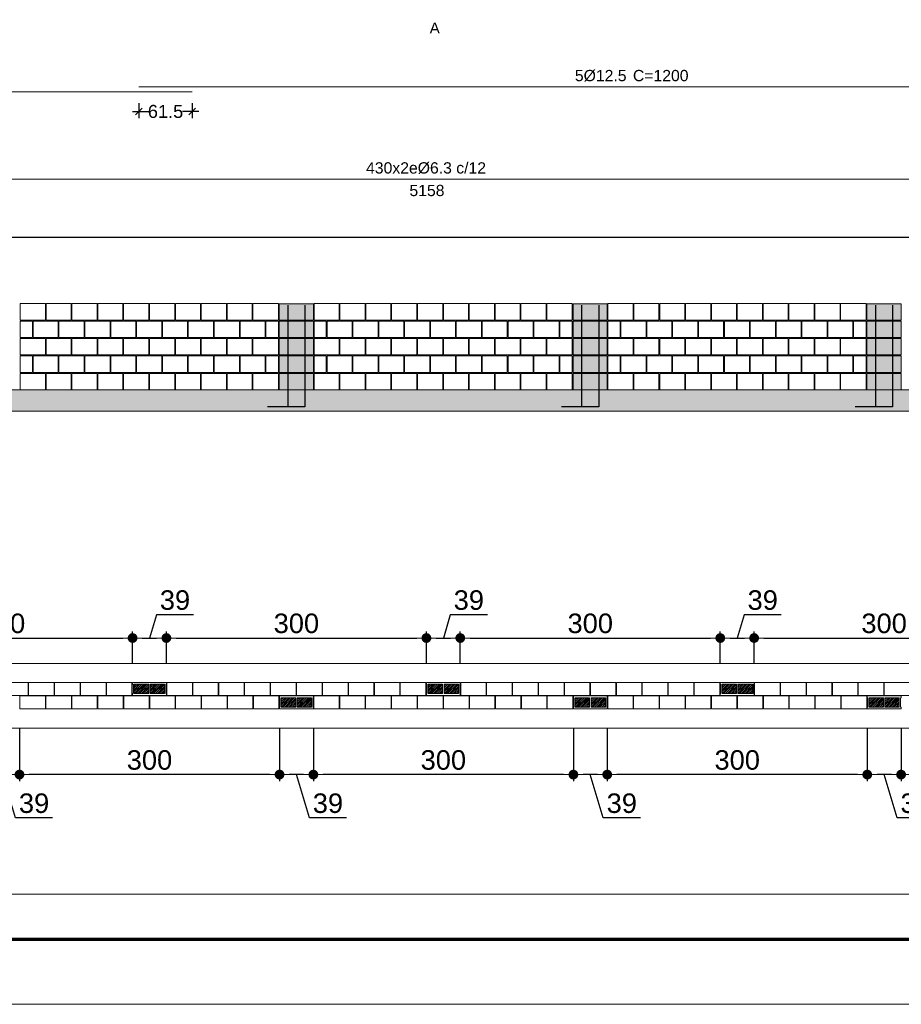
# Model space of a CAD drawing. Header units: millimetres. Extents: x 83 to 471, y -739 to 93.
# Tile 6 of 185: x 141 to 155, y -734 to -719. Entities that reach past the tile are written whole.
import ezdxf
from ezdxf.enums import TextEntityAlignment as Align

# ---------------------------------------------------------------- set-up
doc = ezdxf.new("R2010")
doc.units = ezdxf.units.MM
for name, color, linetype, lineweight in [('.', 7, 'Continuous', 5), ('__MAGNUS.Cota', 30, 'Continuous', 9), ('__MAGNUS.Margem', 7, 'Continuous', 70), ('__MAGNUS.Selo', 7, 'Continuous', 30), ('ALVEOLOS', 7, 'Continuous', 9), ('ARM_LONGITUDINAL_Ø12_5', 7, 'Continuous', 9), ('COTAS', 250, 'Continuous', 5), ('ELE_ARM_TRANS_TXT_EST', 7, 'Continuous', 9), ('ELE_COT_COT_ARM', 7, 'Continuous', 9), ('ELE_COT_COT_EST', 7, 'Continuous', 9), ('ELE_COT_TEXTOS_ESTRIBOS', 7, 'Continuous', 9), ('ELE_REF_MARCAS_PLANTA', 7, 'Continuous', 9), ('MEIA_PECA', 7, 'Continuous', 0), ('PECA_COMPLETA', 7, 'Continuous', 0), ('PECA_DE_PREENCHIMENTO', 7, 'Continuous', 0), ('POR_ARM_LONG_ARM_TEXTOS', 7, 'Continuous', 9), ('POR_ARM_LONG_TXT_COMP', 7, 'Continuous', 9), ('PREEN_ALVEOLOS', 7, 'Continuous', 9), ('ROTULOS_VERTICAIS', 7, 'Continuous', 9), ('VIG_FACES', 186, 'Continuous', 9)]:
    doc.layers.add(name, color=color, linetype=linetype, lineweight=lineweight)
doc.styles.add('Arial', font='arial.ttf')
doc.styles.add('Arial Narrow', font='ARIALN.TTF')
doc.dimstyles.new('Copy of UM_75.000000', dxfattribs={"dimtxt": 0.3, "dimasz": 0.15, "dimexe": 0.1, "dimexo": 0.3, "dimgap": 0.07, "dimtad": 1, "dimdec": 0, "dimlfac": 75, "dimzin": 0, "dimdsep": 46, "dimtxsty": 'Arial', "dimblk": 'DOT', "dimcen": 0.09, "dimdle": 0.1, "dimclrd": 30, "dimclre": 30, "dimclrt": 7, "dimadec": 1, "dimazin": 2, "dimtfac": 1, "dimtdec": 0, "dimtofl": 0, "dimtmove": 0, "dimatfit": 3, "dimldrblk": 'DOT', "dimfxl": 1, "dimtolj": 1, "dimarcsym": 0})
doc.dimstyles.new('cype_oblique', dxfattribs={"dimtxt": 0.2, "dimasz": 0.1, "dimexe": 0.1, "dimexo": 0.1, "dimgap": 0, "dimtad": 0, "dimdec": 0, "dimlfac": 30, "dimzin": 0, "dimdsep": 46, "dimtxsty": 'Arial', "dimblk1": 'OBLIQUE', "dimblk2": 'OBLIQUE', "dimsah": 1, "dimcen": 0.09, "dimdle": 0.1, "dimadec": 0, "dimazin": 0, "dimtfac": 1, "dimtdec": 0, "dimtofl": 0, "dimtmove": 2, "dimatfit": 3, "dimfxl": 1, "dimtolj": 1, "dimtzin": 0, "dimarcsym": 0})

# ---------------------------------------------------------------- blocks, each defined once
blk = doc.blocks.new('*U1867')
at = {"layer": '__MAGNUS.Margem', "linetype": 'Continuous'}
blk.add_line((-980.92, -2.28), (173.08, -2.28), dxfattribs=at)
at = {"layer": '__MAGNUS.Margem', "lineweight": 9}
blk.add_line((-1005.92, -12.28), (183.08, -12.28), dxfattribs=at)
at = {"layer": '__MAGNUS.Selo', "style": 'Arial Narrow', "width": 1}
for tag, height, p in [('PROPRIETÁRIO', 3.4, (17.21, 48.91)), ('EDIFICAÇÃORESIDENCIAL', 3.4, (17.21, 40.61)), ('ESTRUTURAL', 3.4, (17.8, 20.69)), ('ANTEPROJETO', 2.43, (111.69, 13.5)), ('ARQ01/01', 5.5, (139.44, 9.5)), ('INDICADA', 2.43, (111.53, 8))]:
    blk.add_attdef(tag, text='', height=height, dxfattribs=at).set_placement(p, align=Align.MIDDLE_LEFT)
at = {"layer": '__MAGNUS.Selo', "lineweight": 30, "flags": 104}
for tag, p in [('ENDEREÇODAOBRA', (17.21, 33.54)), ('ENDEREÇODAOBRA', (17.21, 27.87)), ('TÍTULO', (17.21, 10.8))]:
    blk.add_attdef(tag, text='', height=3.4, dxfattribs=at).set_placement(p, align=Align.MIDDLE_LEFT)
blk = doc.blocks.new('blocoss50')
at = {"layer": 'MEIA_PECA'}
for points in [[(-0.467, -0.268), (-0.467, -0.521), (-0.274, -0.521), (-0.274, -0.268), (-0.467, -0.268)], [(-0.467, -0.804), (-0.467, -1.057), (-0.274, -1.057), (-0.274, -0.804), (-0.467, -0.804)]]:
    blk.add_lwpolyline(points, close=True, dxfattribs=at)
at = {"layer": 'PECA_COMPLETA'}
for points in [[(-4.243, 0), (-4.243, -0.253), (-3.857, -0.253), (-3.857, 0), (-4.243, 0)], [(-3.846, 0), (-3.846, -0.253), (-3.459, -0.253), (-3.459, 0), (-3.846, 0)], [(-3.448, 0), (-3.448, -0.253), (-3.062, -0.253), (-3.062, 0), (-3.448, 0)], [(-3.051, 0), (-3.051, -0.253), (-2.664, -0.253), (-2.664, 0), (-3.051, 0)], [(-2.653, 0), (-2.653, -0.253), (-2.266, -0.253), (-2.266, 0), (-2.653, 0)], [(-2.256, 0), (-2.256, -0.253), (-1.869, -0.253), (-1.869, 0), (-2.256, 0)], [(-1.858, 0), (-1.858, -0.253), (-1.471, -0.253), (-1.471, 0), (-1.858, 0)], [(-1.461, 0), (-1.461, -0.253), (-1.074, -0.253), (-1.074, 0), (-1.461, 0)], [(-1.063, 0), (-1.063, -0.253), (-0.676, -0.253), (-0.676, 0), (-1.063, 0)], [(-0.666, 0), (-0.666, -0.253), (-0.274, -0.253), (-0.274, 0), (-0.666, 0)], [(-4.243, -0.268), (-4.243, -0.521), (-4.055, -0.521), (-4.055, -0.268)], [(-4.044, -0.268), (-4.044, -0.521), (-3.658, -0.521), (-3.658, -0.268), (-4.044, -0.268)], [(-3.647, -0.268), (-3.647, -0.521), (-3.26, -0.521), (-3.26, -0.268), (-3.647, -0.268)], [(-3.249, -0.268), (-3.249, -0.521), (-2.863, -0.521), (-2.863, -0.268), (-3.249, -0.268)], [(-2.852, -0.268), (-2.852, -0.521), (-2.465, -0.521), (-2.465, -0.268), (-2.852, -0.268)], [(-2.454, -0.268), (-2.454, -0.521), (-2.068, -0.521), (-2.068, -0.268), (-2.454, -0.268)], [(-2.057, -0.268), (-2.057, -0.521), (-1.67, -0.521), (-1.67, -0.268), (-2.057, -0.268)], [(-1.659, -0.268), (-1.659, -0.521), (-1.273, -0.521), (-1.273, -0.268), (-1.659, -0.268)], [(-1.262, -0.268), (-1.262, -0.521), (-0.875, -0.521), (-0.875, -0.268), (-1.262, -0.268)], [(-0.864, -0.268), (-0.864, -0.521), (-0.478, -0.521), (-0.478, -0.268), (-0.864, -0.268)], [(-4.243, -0.536), (-4.243, -0.789), (-3.857, -0.789), (-3.857, -0.536), (-4.243, -0.536)], [(-3.846, -0.536), (-3.846, -0.789), (-3.459, -0.789), (-3.459, -0.536), (-3.846, -0.536)], [(-3.448, -0.536), (-3.448, -0.789), (-3.062, -0.789), (-3.062, -0.536), (-3.448, -0.536)], [(-3.051, -0.536), (-3.051, -0.789), (-2.664, -0.789), (-2.664, -0.536), (-3.051, -0.536)], [(-2.653, -0.536), (-2.653, -0.789), (-2.266, -0.789), (-2.266, -0.536), (-2.653, -0.536)], [(-2.256, -0.536), (-2.256, -0.789), (-1.869, -0.789), (-1.869, -0.536), (-2.256, -0.536)], [(-1.858, -0.536), (-1.858, -0.789), (-1.471, -0.789), (-1.471, -0.536), (-1.858, -0.536)], [(-1.461, -0.536), (-1.461, -0.789), (-1.074, -0.789), (-1.074, -0.536), (-1.461, -0.536)], [(-1.063, -0.536), (-1.063, -0.789), (-0.676, -0.789), (-0.676, -0.536), (-1.063, -0.536)], [(-0.666, -0.536), (-0.666, -0.789), (-0.274, -0.789), (-0.274, -0.536), (-0.666, -0.536)], [(-4.243, -0.804), (-4.243, -1.057), (-4.055, -1.057), (-4.055, -0.804)], [(-4.044, -0.804), (-4.044, -1.057), (-3.658, -1.057), (-3.658, -0.804), (-4.044, -0.804)], [(-3.647, -0.804), (-3.647, -1.057), (-3.26, -1.057), (-3.26, -0.804), (-3.647, -0.804)], [(-3.249, -0.804), (-3.249, -1.057), (-2.863, -1.057), (-2.863, -0.804), (-3.249, -0.804)], [(-2.852, -0.804), (-2.852, -1.057), (-2.465, -1.057), (-2.465, -0.804), (-2.852, -0.804)], [(-2.454, -0.804), (-2.454, -1.057), (-2.068, -1.057), (-2.068, -0.804), (-2.454, -0.804)], [(-2.057, -0.804), (-2.057, -1.057), (-1.67, -1.057), (-1.67, -0.804), (-2.057, -0.804)], [(-1.659, -0.804), (-1.659, -1.057), (-1.273, -1.057), (-1.273, -0.804), (-1.659, -0.804)], [(-1.262, -0.804), (-1.262, -1.057), (-0.875, -1.057), (-0.875, -0.804), (-1.262, -0.804)], [(-0.864, -0.804), (-0.864, -1.057), (-0.478, -1.057), (-0.478, -0.804), (-0.864, -0.804)], [(-4.243, -1.072), (-4.243, -1.325), (-3.857, -1.325), (-3.857, -1.072), (-4.243, -1.072)], [(-3.846, -1.072), (-3.846, -1.325), (-3.459, -1.325), (-3.459, -1.072), (-3.846, -1.072)], [(-3.448, -1.072), (-3.448, -1.325), (-3.062, -1.325), (-3.062, -1.072), (-3.448, -1.072)], [(-3.051, -1.072), (-3.051, -1.325), (-2.664, -1.325), (-2.664, -1.072), (-3.051, -1.072)], [(-2.653, -1.072), (-2.653, -1.325), (-2.266, -1.325), (-2.266, -1.072), (-2.653, -1.072)], [(-2.256, -1.072), (-2.256, -1.325), (-1.869, -1.325), (-1.869, -1.072), (-2.256, -1.072)], [(-1.858, -1.072), (-1.858, -1.325), (-1.471, -1.325), (-1.471, -1.072), (-1.858, -1.072)], [(-1.461, -1.072), (-1.461, -1.325), (-1.074, -1.325), (-1.074, -1.072), (-1.461, -1.072)], [(-1.063, -1.072), (-1.063, -1.325), (-0.676, -1.325), (-0.676, -1.072), (-1.063, -1.072)], [(-0.666, -1.072), (-0.666, -1.325), (-0.274, -1.325), (-0.274, -1.072), (-0.666, -1.072)]]:
    blk.add_lwpolyline(points, close=True, dxfattribs=at)
blk = doc.blocks.new('prumada')
at = {"layer": '.'}
h = blk.add_hatch(dxfattribs=at)
h.set_pattern_fill('ANSI31', color=256)
h.paths.add_polyline_path([(-0.525, 0.789), (-0.525, 0.536), (0, 0.536), (0, 0.789), (-0.525, 0.789), (-0.525, 0.789)])
h.paths.add_polyline_path([(-0.525, 1.057), (-0.525, 0.804), (0, 0.804), (0, 1.057), (-0.525, 1.057), (-0.525, 1.057)])
h.paths.add_polyline_path([(-0.525, 0.521), (-0.525, 0.268), (0, 0.268), (0, 0.521), (-0.525, 0.521), (-0.525, 0.521)])
h.paths.add_polyline_path([(-0.525, 0.253), (-0.525, 0), (0, 0), (0, 0.253), (-0.525, 0.253), (-0.525, 0.253)])
h.paths.add_polyline_path([(-0.525, 1.325), (-0.525, 1.072), (0, 1.072), (0, 1.325), (-0.525, 1.325), (-0.525, 1.325)])
h = blk.add_hatch(color=254, dxfattribs=at)
h.dxf.hatch_style = 1
h.paths.add_polyline_path([(-0.525, 0.789), (-0.525, 0.536), (0, 0.536), (0, 0.789), (-0.525, 0.789), (-0.525, 0.789)])
h.paths.add_polyline_path([(-0.525, 1.057), (-0.525, 0.804), (0, 0.804), (0, 1.057), (-0.525, 1.057), (-0.525, 1.057)])
h.paths.add_polyline_path([(-0.525, 0.521), (-0.525, 0.268), (0, 0.268), (0, 0.521), (-0.525, 0.521), (-0.525, 0.521)])
h.paths.add_polyline_path([(-0.525, 0.253), (-0.525, 0), (0, 0), (0, 0.253), (-0.525, 0.253), (-0.525, 0.253)])
h.paths.add_polyline_path([(-0.525, 1.325), (-0.525, 1.072), (0, 1.072), (0, 1.325), (-0.525, 1.325), (-0.525, 1.325)])
for points in [[(-0.394, 1.3), (-0.394, -0.26), (-0.705, -0.26)], [(-0.131, 1.3), (-0.131, -0.26), (-0.442, -0.26)]]:
    blk.add_lwpolyline(points)
at = {"layer": 'PECA_COMPLETA'}
for points in [[(-0.525, 1.325), (-0.525, 1.072), (0, 1.072), (0, 1.325), (-0.525, 1.325)], [(-0.525, 1.057), (-0.525, 0.804), (0, 0.804), (0, 1.057), (-0.525, 1.057)], [(-0.525, 0.789), (-0.525, 0.536), (0, 0.536), (0, 0.789), (-0.525, 0.789)], [(-0.525, 0.521), (-0.525, 0.268), (0, 0.268), (0, 0.521), (-0.525, 0.521)], [(-0.525, 0.253), (-0.525, 0), (0, 0), (0, 0.253), (-0.525, 0.253)]]:
    blk.add_lwpolyline(points, close=True, dxfattribs=at)
blk = doc.blocks.new('bloco 8 furos')
at = {"layer": 'PECA_COMPLETA'}
blk.add_lwpolyline([(0, 0.1), (0.392, 0.1), (0.392, -0.1), (0, -0.1)], close=True, dxfattribs=at)
blk = doc.blocks.new('*U4020')
blk.add_blockref('bloco 8 furos', (-0.196, 0))
blk = doc.blocks.new('*U4019')
at = {"color": 0, "linetype": 'ByBlock', "lineweight": -2, "transparency": 16777216}
for p in [(-3.589, 0), (-3.19, 0), (-2.792, 0), (-2.393, 0), (-1.994, 0), (-1.595, 0), (-1.196, 0), (-0.798, 0), (-0.399, 0), (0, 0)]:
    blk.add_blockref('*U4020', p, dxfattribs=at)
blk = doc.blocks.new('ghghghhfghfgh')
at = {"layer": 'ROTULOS_VERTICAIS'}
h = blk.add_hatch(color=256, dxfattribs=at)
edge = h.paths.add_edge_path(flags=0)
edge.add_arc((-0.438, -0.1), 0.0133, 0, 360)
h = blk.add_hatch(color=256, dxfattribs=at)
edge = h.paths.add_edge_path(flags=0)
edge.add_arc((-0.326, -0.1), 0.0133, 0, 360)
h = blk.add_hatch(color=256, dxfattribs=at)
edge = h.paths.add_edge_path(flags=0)
edge.add_arc((-0.194, -0.1), 0.0133, 0, 360)
h = blk.add_hatch(color=256, dxfattribs=at)
edge = h.paths.add_edge_path(flags=0)
edge.add_arc((-0.082, -0.1), 0.0133, 0, 360)
at = {"layer": 'ALVEOLOS'}
for p, q in [((-0.52, 0), (0, 0)), ((0, -0.2), (-0.52, -0.2))]:
    blk.add_line(p, q, dxfattribs=at)
for points in [[(-0.52, 0), (-0.52, -0.027), (-0.513, -0.027), (-0.513, -0.173)], [(0, 0), (0, -0.027), (-0.007, -0.027), (-0.007, -0.173)], [(-0.52, -0.2), (-0.52, -0.173), (-0.513, -0.173)], [(0, -0.2), (0, -0.173), (-0.007, -0.173)]]:
    blk.add_lwpolyline(points, dxfattribs=at)
for points in [[(-0.493, -0.173), (-0.271, -0.173), (-0.271, -0.027), (-0.493, -0.027)], [(-0.249, -0.173), (-0.027, -0.173), (-0.027, -0.027), (-0.249, -0.027)]]:
    blk.add_lwpolyline(points, close=True, dxfattribs=at)
at = {"layer": 'PREEN_ALVEOLOS'}
for p, q in [((-0.493, -0.142), (-0.378, -0.027)), ((-0.493, -0.086), (-0.434, -0.027)), ((-0.493, -0.029), (-0.491, -0.027)), ((-0.493, -0.057), (-0.463, -0.027)), ((-0.493, -0.114), (-0.406, -0.027)), ((-0.493, -0.171), (-0.349, -0.027)), ((-0.468, -0.173), (-0.321, -0.027)), ((-0.44, -0.173), (-0.293, -0.027)), ((-0.411, -0.173), (-0.271, -0.033)), ((-0.383, -0.173), (-0.271, -0.061)), ((-0.355, -0.173), (-0.271, -0.089)), ((-0.326, -0.173), (-0.271, -0.118)), ((-0.298, -0.173), (-0.271, -0.146)), ((-0.249, -0.142), (-0.134, -0.027)), ((-0.249, -0.086), (-0.19, -0.027)), ((-0.249, -0.029), (-0.247, -0.027)), ((-0.249, -0.057), (-0.219, -0.027)), ((-0.249, -0.114), (-0.162, -0.027)), ((-0.249, -0.171), (-0.105, -0.027)), ((-0.224, -0.173), (-0.077, -0.027)), ((-0.196, -0.173), (-0.049, -0.027)), ((-0.167, -0.173), (-0.027, -0.033)), ((-0.139, -0.173), (-0.027, -0.061)), ((-0.111, -0.173), (-0.027, -0.089)), ((-0.082, -0.173), (-0.027, -0.118)), ((-0.054, -0.173), (-0.027, -0.146))]:
    blk.add_line(p, q, dxfattribs=at)
at = {"layer": 'ROTULOS_VERTICAIS'}
for centre in [(-0.438, -0.1), (-0.326, -0.1), (-0.194, -0.1), (-0.082, -0.1)]:
    blk.add_circle(centre, 0.0133, dxfattribs=at)
blk = doc.blocks.new('*U4022')
blk.add_blockref('bloco 8 furos', (-0.196, 0))
blk = doc.blocks.new('*U4021')
at = {"color": 0, "linetype": 'ByBlock', "lineweight": -2, "transparency": 16777216}
for p in [(-3.589, 0), (-3.19, 0), (-2.792, 0), (-2.393, 0), (-1.994, 0), (-1.595, 0), (-1.196, 0), (-0.798, 0), (-0.399, 0), (0, 0)]:
    blk.add_blockref('*U4022', p, dxfattribs=at)
blk = doc.blocks.new('*U4024')
blk.add_blockref('bloco 8 furos', (-0.196, 0))
blk = doc.blocks.new('*U4023')
at = {"color": 0, "linetype": 'ByBlock', "lineweight": -2, "transparency": 16777216}
for p in [(-3.589, 0), (-3.19, 0), (-2.792, 0), (-2.393, 0), (-1.994, 0), (-1.595, 0), (-1.196, 0), (-0.798, 0), (-0.399, 0), (0, 0)]:
    blk.add_blockref('*U4024', p, dxfattribs=at)
blk = doc.blocks.new('*U4026')
blk.add_blockref('bloco 8 furos', (-0.196, 0))
blk = doc.blocks.new('*U4025')
at = {"color": 0, "linetype": 'ByBlock', "lineweight": -2, "transparency": 16777216}
for p in [(-3.589, 0), (-3.19, 0), (-2.792, 0), (-2.393, 0), (-1.994, 0), (-1.595, 0), (-1.196, 0), (-0.798, 0), (-0.399, 0), (0, 0)]:
    blk.add_blockref('*U4026', p, dxfattribs=at)
blk = doc.blocks.new('_DOT')
at = {"layer": '__MAGNUS.Cota', "linetype": 'ByBlock'}
blk.add_line((-0.5, 0), (-1, 0), dxfattribs=at)
at = {"layer": '__MAGNUS.Cota', "linetype": 'ByBlock', "const_width": 0.5}
blk.add_lwpolyline([(-0.25, 0, 1), (0.25, 0, 1)], format="xyb", close=True, dxfattribs=at)
blk = doc.blocks.new('*D4050')
at = {"layer": 'COTAS', "color": 30, "lineweight": -2}
for p, q in [((154.806, -729.504), (154.806, -730.314)), ((158.803, -729.504), (158.803, -730.314)), ((158.653, -730.214), (154.956, -730.214))]:
    blk.add_line(p, q, dxfattribs=at)
at = {"layer": 'Defpoints', "color": 0}
for p in [(154.806, -729.204), (158.803, -729.204), (154.806, -730.214)]:
    blk.add_point(p, dxfattribs=at)
at = {"layer": 'COTAS', "color": 30, "linetype": 'ByBlock', "lineweight": -2, "xscale": 0.15, "yscale": 0.15, "zscale": 0.15, "rotation": 180}
blk.add_blockref('_DOT', (154.806, -730.214), dxfattribs=at)
at = {"layer": 'COTAS', "color": 30, "linetype": 'ByBlock', "lineweight": -2, "xscale": 0.15, "yscale": 0.15, "zscale": 0.15}
blk.add_blockref('_DOT', (158.803, -730.214), dxfattribs=at)
at = {"layer": 'COTAS', "color": 7, "insert": (156.804, -729.991), "char_height": 0.3, "attachment_point": 5, "style": 'Arial'}
blk.add_mtext('\\A1;300', dxfattribs=at)
blk = doc.blocks.new('*D4051')
at = {"layer": 'COTAS', "color": 30, "lineweight": -2}
for p, q in [((154.286, -729.504), (154.286, -730.314)), ((154.806, -729.504), (154.806, -730.314)), ((154.656, -730.214), (154.436, -730.214)), ((154.745, -730.879), (154.546, -730.214)), ((155.315, -730.879), (154.745, -730.879))]:
    blk.add_line(p, q, dxfattribs=at)
at = {"layer": 'Defpoints', "color": 0}
for p in [(154.286, -729.204), (154.806, -729.204), (154.286, -730.214)]:
    blk.add_point(p, dxfattribs=at)
at = {"layer": 'COTAS', "color": 30, "linetype": 'ByBlock', "lineweight": -2, "xscale": 0.15, "yscale": 0.15, "zscale": 0.15, "rotation": 180}
blk.add_blockref('_DOT', (154.286, -730.214), dxfattribs=at)
at = {"layer": 'COTAS', "color": 30, "linetype": 'ByBlock', "lineweight": -2, "xscale": 0.15, "yscale": 0.15, "zscale": 0.15}
blk.add_blockref('_DOT', (154.806, -730.214), dxfattribs=at)
at = {"layer": 'COTAS', "color": 7, "insert": (155.03, -730.656), "char_height": 0.3, "attachment_point": 5, "style": 'Arial'}
blk.add_mtext('\\A1;39', dxfattribs=at)
blk = doc.blocks.new('*D4052')
at = {"layer": 'COTAS', "color": 30, "lineweight": -2}
for p, q in [((150.289, -729.504), (150.289, -730.314)), ((154.286, -729.504), (154.286, -730.314)), ((154.136, -730.214), (150.439, -730.214))]:
    blk.add_line(p, q, dxfattribs=at)
at = {"layer": 'Defpoints', "color": 0}
for p in [(150.289, -729.204), (154.286, -729.204), (150.289, -730.214)]:
    blk.add_point(p, dxfattribs=at)
at = {"layer": 'COTAS', "color": 30, "linetype": 'ByBlock', "lineweight": -2, "xscale": 0.15, "yscale": 0.15, "zscale": 0.15, "rotation": 180}
blk.add_blockref('_DOT', (150.289, -730.214), dxfattribs=at)
at = {"layer": 'COTAS', "color": 30, "linetype": 'ByBlock', "lineweight": -2, "xscale": 0.15, "yscale": 0.15, "zscale": 0.15}
blk.add_blockref('_DOT', (154.286, -730.214), dxfattribs=at)
at = {"layer": 'COTAS', "color": 7, "insert": (152.287, -729.991), "char_height": 0.3, "attachment_point": 5, "style": 'Arial'}
blk.add_mtext('\\A1;300', dxfattribs=at)
blk = doc.blocks.new('*D4053')
at = {"layer": 'COTAS', "color": 30, "lineweight": -2}
for p, q in [((149.769, -729.504), (149.769, -730.314)), ((150.289, -729.504), (150.289, -730.314)), ((150.139, -730.214), (149.919, -730.214)), ((150.228, -730.879), (150.029, -730.214)), ((150.798, -730.879), (150.228, -730.879))]:
    blk.add_line(p, q, dxfattribs=at)
at = {"layer": 'Defpoints', "color": 0}
for p in [(149.769, -729.204), (150.289, -729.204), (149.769, -730.214)]:
    blk.add_point(p, dxfattribs=at)
at = {"layer": 'COTAS', "color": 30, "linetype": 'ByBlock', "lineweight": -2, "xscale": 0.15, "yscale": 0.15, "zscale": 0.15, "rotation": 180}
blk.add_blockref('_DOT', (149.769, -730.214), dxfattribs=at)
at = {"layer": 'COTAS', "color": 30, "linetype": 'ByBlock', "lineweight": -2, "xscale": 0.15, "yscale": 0.15, "zscale": 0.15}
blk.add_blockref('_DOT', (150.289, -730.214), dxfattribs=at)
at = {"layer": 'COTAS', "color": 7, "insert": (150.513, -730.656), "char_height": 0.3, "attachment_point": 5, "style": 'Arial'}
blk.add_mtext('\\A1;39', dxfattribs=at)
blk = doc.blocks.new('*D4054')
at = {"layer": 'COTAS', "color": 30, "lineweight": -2}
for p, q in [((145.772, -729.504), (145.772, -730.314)), ((149.769, -729.504), (149.769, -730.314)), ((149.619, -730.214), (145.922, -730.214))]:
    blk.add_line(p, q, dxfattribs=at)
at = {"layer": 'Defpoints', "color": 0}
for p in [(145.772, -729.204), (149.769, -729.204), (145.772, -730.214)]:
    blk.add_point(p, dxfattribs=at)
at = {"layer": 'COTAS', "color": 30, "linetype": 'ByBlock', "lineweight": -2, "xscale": 0.15, "yscale": 0.15, "zscale": 0.15, "rotation": 180}
blk.add_blockref('_DOT', (145.772, -730.214), dxfattribs=at)
at = {"layer": 'COTAS', "color": 30, "linetype": 'ByBlock', "lineweight": -2, "xscale": 0.15, "yscale": 0.15, "zscale": 0.15}
blk.add_blockref('_DOT', (149.769, -730.214), dxfattribs=at)
at = {"layer": 'COTAS', "color": 7, "insert": (147.77, -729.991), "char_height": 0.3, "attachment_point": 5, "style": 'Arial'}
blk.add_mtext('\\A1;300', dxfattribs=at)
blk = doc.blocks.new('*D4055')
at = {"layer": 'COTAS', "color": 30, "lineweight": -2}
for p, q in [((145.252, -729.504), (145.252, -730.314)), ((145.772, -729.504), (145.772, -730.314)), ((145.622, -730.214), (145.402, -730.214)), ((145.711, -730.879), (145.512, -730.214)), ((146.281, -730.879), (145.711, -730.879))]:
    blk.add_line(p, q, dxfattribs=at)
at = {"layer": 'Defpoints', "color": 0}
for p in [(145.252, -729.204), (145.772, -729.204), (145.252, -730.214)]:
    blk.add_point(p, dxfattribs=at)
at = {"layer": 'COTAS', "color": 30, "linetype": 'ByBlock', "lineweight": -2, "xscale": 0.15, "yscale": 0.15, "zscale": 0.15, "rotation": 180}
blk.add_blockref('_DOT', (145.252, -730.214), dxfattribs=at)
at = {"layer": 'COTAS', "color": 30, "linetype": 'ByBlock', "lineweight": -2, "xscale": 0.15, "yscale": 0.15, "zscale": 0.15}
blk.add_blockref('_DOT', (145.772, -730.214), dxfattribs=at)
at = {"layer": 'COTAS', "color": 7, "insert": (145.996, -730.656), "char_height": 0.3, "attachment_point": 5, "style": 'Arial'}
blk.add_mtext('\\A1;39', dxfattribs=at)
blk = doc.blocks.new('*D4056')
at = {"layer": 'COTAS', "color": 30, "lineweight": -2}
for p, q in [((141.255, -729.504), (141.255, -730.314)), ((145.252, -729.504), (145.252, -730.314)), ((145.102, -730.214), (141.405, -730.214))]:
    blk.add_line(p, q, dxfattribs=at)
at = {"layer": 'Defpoints', "color": 0}
for p in [(141.255, -729.204), (145.252, -729.204), (141.255, -730.214)]:
    blk.add_point(p, dxfattribs=at)
at = {"layer": 'COTAS', "color": 30, "linetype": 'ByBlock', "lineweight": -2, "xscale": 0.15, "yscale": 0.15, "zscale": 0.15, "rotation": 180}
blk.add_blockref('_DOT', (141.255, -730.214), dxfattribs=at)
at = {"layer": 'COTAS', "color": 30, "linetype": 'ByBlock', "lineweight": -2, "xscale": 0.15, "yscale": 0.15, "zscale": 0.15}
blk.add_blockref('_DOT', (145.252, -730.214), dxfattribs=at)
at = {"layer": 'COTAS', "color": 7, "insert": (143.253, -729.991), "char_height": 0.3, "attachment_point": 5, "style": 'Arial'}
blk.add_mtext('\\A1;300', dxfattribs=at)
blk = doc.blocks.new('*D4057')
at = {"layer": 'COTAS', "color": 30, "lineweight": -2}
for p, q in [((140.735, -729.504), (140.735, -730.314)), ((141.255, -729.504), (141.255, -730.314)), ((141.105, -730.214), (140.885, -730.214)), ((141.194, -730.879), (140.995, -730.214)), ((141.764, -730.879), (141.194, -730.879))]:
    blk.add_line(p, q, dxfattribs=at)
at = {"layer": 'Defpoints', "color": 0}
for p in [(140.735, -729.204), (141.255, -729.204), (140.735, -730.214)]:
    blk.add_point(p, dxfattribs=at)
at = {"layer": 'COTAS', "color": 30, "linetype": 'ByBlock', "lineweight": -2, "xscale": 0.15, "yscale": 0.15, "zscale": 0.15, "rotation": 180}
blk.add_blockref('_DOT', (140.735, -730.214), dxfattribs=at)
at = {"layer": 'COTAS', "color": 30, "linetype": 'ByBlock', "lineweight": -2, "xscale": 0.15, "yscale": 0.15, "zscale": 0.15}
blk.add_blockref('_DOT', (141.255, -730.214), dxfattribs=at)
at = {"layer": 'COTAS', "color": 7, "insert": (141.479, -730.656), "char_height": 0.3, "attachment_point": 5, "style": 'Arial'}
blk.add_mtext('\\A1;39', dxfattribs=at)
blk = doc.blocks.new('*D4090')
at = {"layer": 'COTAS', "color": 30, "lineweight": -2}
for p, q in [((138.996, -728.509), (138.996, -728.014)), ((139.146, -728.114), (142.843, -728.114)), ((142.993, -728.509), (142.993, -728.014))]:
    blk.add_line(p, q, dxfattribs=at)
at = {"layer": 'Defpoints', "color": 0}
for p in [(142.993, -728.114), (138.996, -728.809), (142.993, -728.809)]:
    blk.add_point(p, dxfattribs=at)
at = {"layer": 'COTAS', "color": 30, "linetype": 'ByBlock', "lineweight": -2, "xscale": 0.15, "yscale": 0.15, "zscale": 0.15, "rotation": 180}
blk.add_blockref('_DOT', (138.996, -728.114), dxfattribs=at)
at = {"layer": 'COTAS', "color": 30, "linetype": 'ByBlock', "lineweight": -2, "xscale": 0.15, "yscale": 0.15, "zscale": 0.15}
blk.add_blockref('_DOT', (142.993, -728.114), dxfattribs=at)
at = {"layer": 'COTAS', "color": 7, "insert": (140.994, -727.89), "char_height": 0.3, "attachment_point": 5, "style": 'Arial'}
blk.add_mtext('\\A1;300', dxfattribs=at)
blk = doc.blocks.new('*D4091')
at = {"layer": 'COTAS', "color": 30, "lineweight": -2}
for p, q in [((143.36, -727.755), (143.253, -728.114)), ((143.93, -727.755), (143.36, -727.755)), ((142.993, -728.509), (142.993, -728.014)), ((143.143, -728.114), (143.363, -728.114)), ((143.513, -728.509), (143.513, -728.014))]:
    blk.add_line(p, q, dxfattribs=at)
at = {"layer": 'Defpoints', "color": 0}
for p in [(143.513, -728.114), (142.993, -728.809), (143.513, -728.809)]:
    blk.add_point(p, dxfattribs=at)
at = {"layer": 'COTAS', "color": 30, "linetype": 'ByBlock', "lineweight": -2, "xscale": 0.15, "yscale": 0.15, "zscale": 0.15, "rotation": 180}
blk.add_blockref('_DOT', (142.993, -728.114), dxfattribs=at)
at = {"layer": 'COTAS', "color": 30, "linetype": 'ByBlock', "lineweight": -2, "xscale": 0.15, "yscale": 0.15, "zscale": 0.15}
blk.add_blockref('_DOT', (143.513, -728.114), dxfattribs=at)
at = {"layer": 'COTAS', "color": 7, "insert": (143.645, -727.532), "char_height": 0.3, "attachment_point": 5, "style": 'Arial'}
blk.add_mtext('\\A1;39', dxfattribs=at)
blk = doc.blocks.new('*D4092')
at = {"layer": 'COTAS', "color": 30, "lineweight": -2}
for p, q in [((143.513, -728.509), (143.513, -728.014)), ((143.663, -728.114), (147.36, -728.114)), ((147.51, -728.509), (147.51, -728.014))]:
    blk.add_line(p, q, dxfattribs=at)
at = {"layer": 'Defpoints', "color": 0}
for p in [(147.51, -728.114), (143.513, -728.809), (147.51, -728.809)]:
    blk.add_point(p, dxfattribs=at)
at = {"layer": 'COTAS', "color": 30, "linetype": 'ByBlock', "lineweight": -2, "xscale": 0.15, "yscale": 0.15, "zscale": 0.15, "rotation": 180}
blk.add_blockref('_DOT', (143.513, -728.114), dxfattribs=at)
at = {"layer": 'COTAS', "color": 30, "linetype": 'ByBlock', "lineweight": -2, "xscale": 0.15, "yscale": 0.15, "zscale": 0.15}
blk.add_blockref('_DOT', (147.51, -728.114), dxfattribs=at)
at = {"layer": 'COTAS', "color": 7, "insert": (145.511, -727.89), "char_height": 0.3, "attachment_point": 5, "style": 'Arial'}
blk.add_mtext('\\A1;300', dxfattribs=at)
blk = doc.blocks.new('*D4093')
at = {"layer": 'COTAS', "color": 30, "lineweight": -2}
for p, q in [((147.877, -727.755), (147.77, -728.114)), ((148.447, -727.755), (147.877, -727.755)), ((147.51, -728.509), (147.51, -728.014)), ((147.66, -728.114), (147.88, -728.114)), ((148.03, -728.509), (148.03, -728.014))]:
    blk.add_line(p, q, dxfattribs=at)
at = {"layer": 'Defpoints', "color": 0}
for p in [(148.03, -728.114), (147.51, -728.809), (148.03, -728.809)]:
    blk.add_point(p, dxfattribs=at)
at = {"layer": 'COTAS', "color": 30, "linetype": 'ByBlock', "lineweight": -2, "xscale": 0.15, "yscale": 0.15, "zscale": 0.15, "rotation": 180}
blk.add_blockref('_DOT', (147.51, -728.114), dxfattribs=at)
at = {"layer": 'COTAS', "color": 30, "linetype": 'ByBlock', "lineweight": -2, "xscale": 0.15, "yscale": 0.15, "zscale": 0.15}
blk.add_blockref('_DOT', (148.03, -728.114), dxfattribs=at)
at = {"layer": 'COTAS', "color": 7, "insert": (148.162, -727.532), "char_height": 0.3, "attachment_point": 5, "style": 'Arial'}
blk.add_mtext('\\A1;39', dxfattribs=at)
blk = doc.blocks.new('*D4094')
at = {"layer": 'COTAS', "color": 30, "lineweight": -2}
for p, q in [((148.03, -728.509), (148.03, -728.014)), ((148.18, -728.114), (151.877, -728.114)), ((152.027, -728.509), (152.027, -728.014))]:
    blk.add_line(p, q, dxfattribs=at)
at = {"layer": 'Defpoints', "color": 0}
for p in [(152.027, -728.114), (148.03, -728.809), (152.027, -728.809)]:
    blk.add_point(p, dxfattribs=at)
at = {"layer": 'COTAS', "color": 30, "linetype": 'ByBlock', "lineweight": -2, "xscale": 0.15, "yscale": 0.15, "zscale": 0.15, "rotation": 180}
blk.add_blockref('_DOT', (148.03, -728.114), dxfattribs=at)
at = {"layer": 'COTAS', "color": 30, "linetype": 'ByBlock', "lineweight": -2, "xscale": 0.15, "yscale": 0.15, "zscale": 0.15}
blk.add_blockref('_DOT', (152.027, -728.114), dxfattribs=at)
at = {"layer": 'COTAS', "color": 7, "insert": (150.028, -727.89), "char_height": 0.3, "attachment_point": 5, "style": 'Arial'}
blk.add_mtext('\\A1;300', dxfattribs=at)
blk = doc.blocks.new('*D4095')
at = {"layer": 'COTAS', "color": 30, "lineweight": -2}
for p, q in [((152.394, -727.755), (152.287, -728.114)), ((152.964, -727.755), (152.394, -727.755)), ((152.027, -728.509), (152.027, -728.014)), ((152.177, -728.114), (152.397, -728.114)), ((152.547, -728.509), (152.547, -728.014))]:
    blk.add_line(p, q, dxfattribs=at)
at = {"layer": 'Defpoints', "color": 0}
for p in [(152.547, -728.114), (152.027, -728.809), (152.547, -728.809)]:
    blk.add_point(p, dxfattribs=at)
at = {"layer": 'COTAS', "color": 30, "linetype": 'ByBlock', "lineweight": -2, "xscale": 0.15, "yscale": 0.15, "zscale": 0.15, "rotation": 180}
blk.add_blockref('_DOT', (152.027, -728.114), dxfattribs=at)
at = {"layer": 'COTAS', "color": 30, "linetype": 'ByBlock', "lineweight": -2, "xscale": 0.15, "yscale": 0.15, "zscale": 0.15}
blk.add_blockref('_DOT', (152.547, -728.114), dxfattribs=at)
at = {"layer": 'COTAS', "color": 7, "insert": (152.679, -727.532), "char_height": 0.3, "attachment_point": 5, "style": 'Arial'}
blk.add_mtext('\\A1;39', dxfattribs=at)
blk = doc.blocks.new('*D4096')
at = {"layer": 'COTAS', "color": 30, "lineweight": -2}
for p, q in [((152.547, -728.509), (152.547, -728.014)), ((152.697, -728.114), (156.394, -728.114)), ((156.544, -728.509), (156.544, -728.014))]:
    blk.add_line(p, q, dxfattribs=at)
at = {"layer": 'Defpoints', "color": 0}
for p in [(156.544, -728.114), (152.547, -728.809), (156.544, -728.809)]:
    blk.add_point(p, dxfattribs=at)
at = {"layer": 'COTAS', "color": 30, "linetype": 'ByBlock', "lineweight": -2, "xscale": 0.15, "yscale": 0.15, "zscale": 0.15, "rotation": 180}
blk.add_blockref('_DOT', (152.547, -728.114), dxfattribs=at)
at = {"layer": 'COTAS', "color": 30, "linetype": 'ByBlock', "lineweight": -2, "xscale": 0.15, "yscale": 0.15, "zscale": 0.15}
blk.add_blockref('_DOT', (156.544, -728.114), dxfattribs=at)
at = {"layer": 'COTAS', "color": 7, "insert": (154.545, -727.89), "char_height": 0.3, "attachment_point": 5, "style": 'Arial'}
blk.add_mtext('\\A1;300', dxfattribs=at)
blk = doc.blocks.new('*U4124')
blk.add_blockref('bloco 8 furos', (-0.196, 0))
blk = doc.blocks.new('*U4123')
at = {"color": 0, "linetype": 'ByBlock', "lineweight": -2, "transparency": 16777216}
for p in [(-3.589, 0), (-3.19, 0), (-2.792, 0), (-2.393, 0), (-1.994, 0), (-1.595, 0), (-1.196, 0), (-0.798, 0), (-0.399, 0), (0, 0)]:
    blk.add_blockref('*U4124', p, dxfattribs=at)
blk = doc.blocks.new('*U4126')
blk.add_blockref('bloco 8 furos', (-0.196, 0))
blk = doc.blocks.new('*U4125')
at = {"color": 0, "linetype": 'ByBlock', "lineweight": -2, "transparency": 16777216}
for p in [(-3.589, 0), (-3.19, 0), (-2.792, 0), (-2.393, 0), (-1.994, 0), (-1.595, 0), (-1.196, 0), (-0.798, 0), (-0.399, 0), (0, 0)]:
    blk.add_blockref('*U4126', p, dxfattribs=at)
blk = doc.blocks.new('*U4128')
blk.add_blockref('bloco 8 furos', (-0.196, 0))
blk = doc.blocks.new('*U4127')
at = {"color": 0, "linetype": 'ByBlock', "lineweight": -2, "transparency": 16777216}
for p in [(-3.589, 0), (-3.19, 0), (-2.792, 0), (-2.393, 0), (-1.994, 0), (-1.595, 0), (-1.196, 0), (-0.798, 0), (-0.399, 0), (0, 0)]:
    blk.add_blockref('*U4128', p, dxfattribs=at)
blk = doc.blocks.new('_OBLIQUE')
at = {"color": 0, "linetype": 'ByBlock', "lineweight": -2}
blk.add_line((-0.5, -0.5), (0.5, 0.5), dxfattribs=at)
blk = doc.blocks.new('*D5242')
at = {"layer": 'Defpoints', "color": 0}
for p in [(29.95, -2.132), (30.77, -2.132), (30.77, -2.358)]:
    blk.add_point(p, dxfattribs=at)
at = {"layer": 'ELE_COT_COT_ARM', "color": 0, "lineweight": -2}
for p, q in [((29.95, -2.232), (29.95, -2.458)), ((30.77, -2.232), (30.77, -2.458)), ((29.85, -2.358), (30.099, -2.358)), ((30.87, -2.358), (30.621, -2.358))]:
    blk.add_line(p, q, dxfattribs=at)
at = {"layer": 'ELE_COT_COT_ARM', "color": 0, "linetype": 'ByBlock', "lineweight": -2, "xscale": 0.1, "yscale": 0.1, "zscale": 0.1, "rotation": 180}
blk.add_blockref('_OBLIQUE', (29.95, -2.358), dxfattribs=at)
at = {"layer": 'ELE_COT_COT_ARM', "color": 0, "linetype": 'ByBlock', "lineweight": -2, "xscale": 0.1, "yscale": 0.1, "zscale": 0.1}
blk.add_blockref('_OBLIQUE', (30.77, -2.358), dxfattribs=at)
at = {"layer": 'ELE_COT_COT_ARM', "color": 0, "insert": (30.36, -2.358), "char_height": 0.2, "attachment_point": 5, "style": 'Arial'}
blk.add_mtext('\\A1;61.5', dxfattribs=at)
blk = doc.blocks.new('G$C3916BA53')
at = {"layer": 'ARM_LONGITUDINAL_Ø12_5'}
for points in [[(14.77, -2.055), (30.77, -2.055)], [(29.95, -1.979), (45.95, -1.979)]]:
    blk.add_lwpolyline(points, dxfattribs=at)
at = {"layer": 'ELE_COT_COT_EST'}
blk.add_lwpolyline([(0, -3.399), (68.768, -3.399), (68.768, -3.271)], dxfattribs=at)
at = {"layer": 'ELE_ARM_TRANS_TXT_EST', "style": 'Arial'}
blk.add_text('430x2e%%c6.3 c/12', height=0.17333, dxfattribs=at).set_placement((33.442, -3.312))
at = {"layer": 'ELE_COT_TEXTOS_ESTRIBOS', "style": 'Arial'}
blk.add_text('5158', height=0.1733, dxfattribs=at).set_placement((34.109, -3.659))
at = {"layer": 'ELE_REF_MARCAS_PLANTA', "style": 'Arial'}
blk.add_text('A', height=0.167, dxfattribs=at).set_placement((34.42, -1.157))
at = {"layer": 'POR_ARM_LONG_ARM_TEXTOS', "style": 'Arial'}
blk.add_text('5%%c12.5', height=0.1733, dxfattribs=at).set_placement((36.652, -1.892))
at = {"layer": 'POR_ARM_LONG_TXT_COMP', "style": 'Arial'}
blk.add_text(' C=1200', height=0.1733, dxfattribs=at).set_placement((37.477, -1.892))
at = {"layer": 'ELE_COT_COT_ARM'}
dim = blk.add_aligned_dim(p1=(29.95, -2.132), p2=(30.77, -2.132), distance=-0.226, text='61.5', dimstyle='cype_oblique', dxfattribs=at)
dim.commit()
dim.dimension.update_dxf_attribs({"geometry": '*D5242', "text_midpoint": (30.36, -2.358)})

msp = doc.modelspace()

# ---------------------------------------------------------------- hatches: boundary and pattern name
at = {"layer": '.', "lineweight": 0}
h = msp.add_hatch(dxfattribs=at)
h.set_pattern_fill('AR-CONC', color=256, scale=0.0015)
h.set_pattern_definition([(50, (20.82325, -467.68054), (0.273277, -0.02390863), [0.028575, -0.314325]), (355, (20.82325, -467.68054), (-0.05286513, 0.28658527), [0.02286, -0.25146088]), (100.45144, (20.84602, -467.68254), (0.22041187, 0.26267663), [0.02428501, -0.26713537]), (46.1842, (20.82325, -467.60434), (0.40661856, -0.0630635), [0.0428625, -0.4714875]), (96.63556, (20.85713, -467.6096), (0.3561062, 0.3711392), [0.03642753, -0.4007034]), (351.18415, (20.82325, -467.60434), (0.3561062, 0.3711392), [0.03428995, -0.3771896]), (21, (20.86135, -467.6234), (0.22742159, -0.1533978), [0.028575, -0.314325]), (326, (20.86135, -467.6234), (0.09270304, 0.27628195), [0.02286, -0.25146]), (71.451445, (20.8803, -467.63618), (0.32012463, 0.12288415), [0.02428501, -0.2671349]), (37.5, (20.82325, -467.68054), (0.004632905, 0.126832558), [0, -0.248412, 0, -0.25527, 0, -0.2524125]), (7.5, (20.82325, -467.68054), (0.100229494, 0.15027086), [0, -0.145542, 0, -0.242697, 0, -0.0962025]), (327.5, (20.73828, -467.68054), (0.203385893, -0.008593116), [0, -0.09525, 0, -0.29718, 0, -0.394335]), (317.5, (20.70018, -467.68054), (0.22219377, 0.03813974), [0, -0.123825, 0, -0.197358, 0, -0.280035])])
h.paths.add_polyline_path([(113.13983, -724.29724), (181.90783, -724.29724), (181.90783, -724.62724), (113.13983, -724.62724), (113.13983, -724.29724)])

# ---------------------------------------------------------------- linework, layer by layer
msp.add_line((194.51797, -721.95334), (96.62457, -721.95334))
at = {"layer": 'PECA_COMPLETA'}
msp.add_lwpolyline([(194.51797, -732.05172), (96.62457, -732.05172), (96.62457, -650.71154), (194.51797, -650.71154)], close=True, dxfattribs=at)
at = {"layer": 'PECA_DE_PREENCHIMENTO'}
msp.add_lwpolyline([(113.13983, -724.29724), (181.90783, -724.29724), (181.90783, -724.62724), (113.13983, -724.62724)], close=True, dxfattribs=at)
at = {"layer": 'VIG_FACES'}
for p, q in [((113.13983, -728.50596), (181.90783, -728.50596)), ((113.13983, -729.50263), (181.90783, -729.50263))]:
    msp.add_line(p, q, dxfattribs=at)

# ---------------------------------------------------------------- block references
for name, p in [('G$C3916BA53', (113.13983, -717.65897)), ('blocoss50', (145.5091, -722.9719)), ('prumada', (145.77183, -724.29724)), ('blocoss50', (150.0261, -722.9719)), ('prumada', (150.28883, -724.29724)), ('blocoss50', (154.5431, -722.9719)), ('prumada', (154.80583, -724.29724)), ('*U4025', (142.78768, -728.89599)), ('ghghghhfghfgh', (143.51266, -728.79599)), ('*U4023', (147.30468, -728.89599)), ('ghghghhfghfgh', (148.02966, -728.79599)), ('*U4021', (151.82168, -728.89599)), ('ghghghhfghfgh', (152.54666, -728.79599)), ('*U4019', (156.33868, -728.89599)), ('*U4127', (145.04686, -729.10429)), ('ghghghhfghfgh', (145.77183, -729.00429)), ('*U4125', (149.56386, -729.10429)), ('ghghghhfghfgh', (150.28883, -729.00429)), ('*U4123', (154.08086, -729.10429)), ('ghghghhfghfgh', (154.80583, -729.00429))]:
    msp.add_blockref(name, p)
at = {"layer": '__MAGNUS.Selo', "color": 7, "true_color": 0xffffff, "xscale": 0.0999999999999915, "yscale": 0.0999999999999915, "zscale": 0.0999999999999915}
msp.add_blockref('*U1867', (194.62889, -732.51854), dxfattribs=at)

# ---------------------------------------------------------------- dimensions: what is measured, and where the dimension line sits
at = {"layer": 'COTAS'}
for base, p1, p2, picture, middle in [((143.51266, -728.11363), (142.99266, -728.80932), (143.51266, -728.80932), '*D4091', (143.43014, -727.53208)), ((148.02966, -728.11363), (147.50966, -728.80932), (148.02966, -728.80932), '*D4093', (147.94714, -727.53208)), ((152.54666, -728.11363), (152.02666, -728.80932), (152.54666, -728.80932), '*D4095', (152.46414, -727.53208)), ((142.99266, -728.11363), (138.99566, -728.80932), (142.99266, -728.80932), '*D4090', (140.99416, -727.89036)), ((147.50966, -728.11363), (143.51266, -728.80932), (147.50966, -728.80932), '*D4092', (145.51116, -727.89036)), ((152.02666, -728.11363), (148.02966, -728.80932), (152.02666, -728.80932), '*D4094', (150.02816, -727.89036)), ((156.54366, -728.11363), (152.54666, -728.80932), (156.54366, -728.80932), '*D4096', (154.54516, -727.89036)), ((140.73483, -730.21437), (141.25483, -729.20429), (140.73483, -729.20429), '*D4057', (141.26428, -730.65592)), ((141.25483, -730.21437), (145.25183, -729.20429), (141.25483, -729.20429), '*D4056', (143.25333, -729.9911)), ((145.25183, -730.21437), (145.77183, -729.20429), (145.25183, -729.20429), '*D4055', (145.78128, -730.65592)), ((145.77183, -730.21437), (149.76883, -729.20429), (145.77183, -729.20429), '*D4054', (147.77033, -729.9911)), ((149.76883, -730.21437), (150.28883, -729.20429), (149.76883, -729.20429), '*D4053', (150.29828, -730.65592)), ((150.28883, -730.21437), (154.28583, -729.20429), (150.28883, -729.20429), '*D4052', (152.28733, -729.9911)), ((154.28583, -730.21437), (154.80583, -729.20429), (154.28583, -729.20429), '*D4051', (154.81528, -730.65592)), ((154.80583, -730.21437), (158.80283, -729.20429), (154.80583, -729.20429), '*D4050', (156.80433, -729.9911))]:
    dim = msp.add_linear_dim(base=base, p1=p1, p2=p2, dimstyle='Copy of UM_75.000000', override={"dimtmove": 1}, dxfattribs=at)
    dim.commit()
    dim.dimension.update_dxf_attribs({"geometry": picture, "text_midpoint": middle})

doc.saveas('drawing.dxf')
